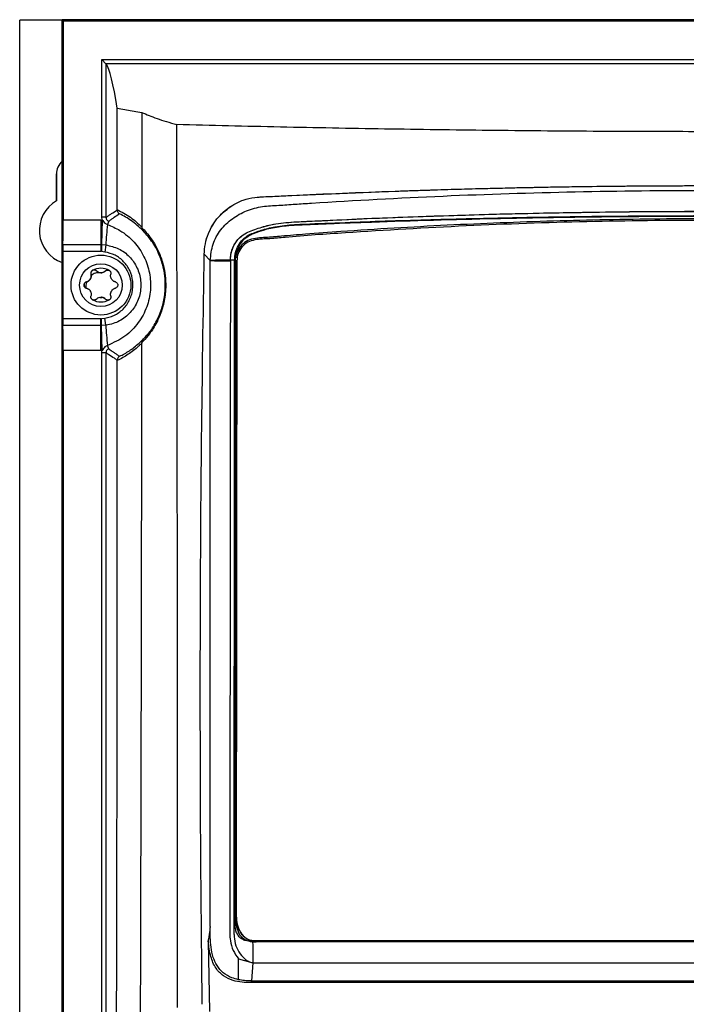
# Model space of a CAD drawing. Header units: millimetres. Extents: x -0.387 to 0.594, y -0.166 to 0.447.
# Tile 42 of 109: x -0.017 to 0.061, y 0.147 to 0.262. Entities that reach past the tile are written whole.
import ezdxf

# ---------------------------------------------------------------- set-up
doc = ezdxf.new("R2010")
doc.units = ezdxf.units.MM
doc.layers.add('FORMAT', color=7, linetype='Continuous')

msp = doc.modelspace()

# ---------------------------------------------------------------- linework, layer by layer
at = {"layer": 'FORMAT', "color": 7, "linetype": 'Continuous', "lineweight": 25}
for p, q in [((-0.01742, 0.03029), (-0.01742, 0.26229)), ((-0.01247, 0.26229), (-0.01742, 0.26229)), ((-0.01234, 0.26221), (-0.01247, 0.26234)), ((-0.01247, 0.26234), (0.13862, 0.26234)), ((-0.01247, 0.03025), (-0.01247, 0.26234)), ((-0.01234, 0.26221), (0.13849, 0.26221)), ((-0.01234, 0.26221), (-0.01234, 0.23894)), ((-0.00783, 0.23922), (-0.00783, 0.25768)), ((-0.00783, 0.25768), (-0.00733, 0.25718)), ((-0.00783, 0.25768), (0.13398, 0.25768)), ((-0.00733, 0.25718), (-0.00733, 0.25718)), ((0.13348, 0.25718), (-0.00733, 0.25718)), ((-0.00733, 0.25718), (-0.00733, 0.23922)), ((-0.00603, 0.25198), (-0.00361, 0.25156)), ((-0.00602, 0.24012), (-0.00603, 0.25198)), ((-0.00361, 0.25156), (-0.00313, 0.25148)), ((-0.00313, 0.25148), (-0.00313, 0.23808)), ((-0.01312, 0.24429), (-0.01312, 0.24116)), ((-0.01312, 0.24429), (-0.01312, 0.24429)), ((-0.01312, 0.24116), (-0.01312, 0.24429)), ((0.01066, 0.2416), (0.02648, 0.24228)), ((-0.01312, 0.24116), (-0.01312, 0.24116)), ((0.01008, 0.24155), (0.01066, 0.2416)), ((-0.00602, 0.24007), (-0.00602, 0.24012)), ((-0.01234, 0.23894), (-0.00792, 0.23894)), ((-0.00792, 0.23894), (-0.00792, 0.23603)), ((-0.00779, 0.23894), (-0.00784, 0.23603)), ((-0.00733, 0.23922), (-0.00783, 0.23922)), ((-0.00779, 0.23894), (-0.00783, 0.23922)), ((-0.00701, 0.23875), (-0.00716, 0.23836)), ((0.00937, 0.23716), (0.00937, 0.23705)), ((-0.01237, 0.2352), (-0.01237, 0.22739)), ((-0.00792, 0.2352), (-0.01237, 0.2352)), ((-0.01236, 0.23603), (-0.00792, 0.23603)), ((-0.00792, 0.23603), (-0.00792, 0.2352)), ((-0.00784, 0.23603), (-0.00785, 0.2352)), ((-0.00746, 0.23516), (-0.00785, 0.2352)), ((-0.00784, 0.23603), (-0.00735, 0.23599)), ((-0.00735, 0.23599), (-0.00746, 0.23516)), ((-0.00792, 0.23479), (-0.00792, 0.23479)), ((0.00486, 0.23415), (0.00416, 0.23489)), ((0.00486, 0.23415), (0.00416, 0.23489)), ((0.00486, 0.15626), (0.00486, 0.23415)), ((0.00775, 0.15827), (0.00782, 0.23415)), ((0.00782, 0.23415), (0.00782, 0.2342)), ((0.00797, 0.23412), (0.0079, 0.1575)), ((-0.00792, 0.23272), (-0.00792, 0.23272)), ((-0.00739, 0.23294), (-0.00739, 0.23294)), ((-0.00962, 0.23166), (-0.00962, 0.23166)), ((-0.00962, 0.23166), (-0.0096, 0.23166)), ((-0.00909, 0.23258), (-0.00909, 0.23258)), ((-0.00962, 0.23093), (-0.00962, 0.23093)), ((-0.00909, 0.23001), (-0.00909, 0.23001)), ((-0.00792, 0.22987), (-0.00792, 0.22987)), ((-0.00739, 0.22964), (-0.00739, 0.22964)), ((-0.01237, 0.22739), (-0.00792, 0.22739)), ((-0.00792, 0.22779), (-0.00792, 0.22779)), ((-0.00792, 0.22656), (-0.00792, 0.22739)), ((-0.00785, 0.22739), (-0.00746, 0.22743)), ((-0.00784, 0.22656), (-0.00785, 0.22739)), ((-0.00735, 0.2266), (-0.00746, 0.22743)), ((-0.00792, 0.22656), (-0.01236, 0.22656)), ((-0.00792, 0.22365), (-0.00792, 0.22656)), ((-0.00735, 0.2266), (-0.00784, 0.22656)), ((-0.00779, 0.22365), (-0.00784, 0.22656)), ((-0.00792, 0.22365), (-0.01234, 0.22365)), ((-0.01234, 0.22365), (-0.01234, 0.06894)), ((-0.00701, 0.22383), (-0.00716, 0.22422)), ((-0.00314, 0.22458), (-0.00313, 0.22451)), ((-0.00733, 0.22337), (-0.00783, 0.22337)), ((-0.00783, 0.06922), (-0.00783, 0.22337)), ((-0.00733, 0.22337), (-0.00733, 0.06922)), ((-0.00601, 0.22248), (-0.00601, 0.22251)), ((0.00775, 0.15694), (0.00775, 0.15827)), ((0.0079, 0.1575), (0.0079, 0.15748)), ((0.00486, 0.15626), (0.00486, 0.15612)), ((0.00463, 0.15453), (0.00477, 0.14632)), ((0.00982, 0.15447), (0.00982, 0.15448)), ((0.01025, 0.15447), (0.00982, 0.15448)), ((0.00999, 0.15459), (0.11615, 0.15459)), ((0.00999, 0.15459), (0.00999, 0.15457)), ((0.11616, 0.15457), (0.00999, 0.15457)), ((0.00816, 0.15003), (0.00816, 0.15246)), ((0.00816, 0.15246), (0.00984, 0.15202)), ((0.00984, 0.15202), (0.0097, 0.1499)), ((0.00966, 0.1499), (0.00966, 0.1497)), ((0.00966, 0.1499), (0.0097, 0.1499)), ((0.0097, 0.1499), (0.11645, 0.1499)), ((0.11649, 0.1497), (0.00966, 0.1497))]:
    msp.add_line(p, q, dxfattribs=at)
at = {"layer": 'FORMAT', "color": 7, "linetype": 'Continuous', "lineweight": 25, "flags": 128}
msp.add_lwpolyline([(0.00984, 0.15202), (0.0222, 0.15202), (0.03456, 0.15202), (0.04074, 0.15202), (0.04692, 0.15202), (0.06307, 0.15202)], dxfattribs=at)
at = {"layer": 'FORMAT', "color": 7, "linetype": 'Continuous', "lineweight": 25}
for radius in [0.0035, 0.0025]:
    msp.add_circle((-0.00792, 0.23129), radius, dxfattribs=at)
for centre, radius, start, end in [((-0.01112, 0.24429), 0.002, 132.2405, 179.9989), ((-0.01112, 0.23769), 0.004, 120, 250.3602), ((-0.01112, 0.23769), 0.004, 120, 250.3592), ((0.03654, 0.23372), 0.04395, 173.9366, 177.0409), ((-0.00792, 0.23129), 0.00197, 60, 120), ((-0.00792, 0.23129), 0.00144, 85.3517, 94.6483), ((-0.00792, 0.23129), 0.00197, 240, 300), ((-0.00792, 0.23129), 0.00144, 265.3517, 274.6483), ((0.03654, 0.22887), 0.04395, 182.9591, 186.0634)]:
    msp.add_arc(centre, radius, start, end, dxfattribs=at)
for centre, major_axis, start_param, end_param in [((-0.00767, -0.5594), (0, 0.81682), 6.167692, 6.259008), ((-0.0124, 0.23894), (0, 0.0035), 3.730624, 4.712389), ((-0.01236, 0.2352), (0, 0.001), 0.589031, 1.570796), ((-0.01236, 0.22739), (0, 0.001), 1.570796, 2.552562), ((-0.0124, 0.22365), (0, 0.0035), 4.712389, 5.694154)]:
    msp.add_ellipse(centre, major_axis=major_axis, ratio=0.017435, start_param=start_param, end_param=end_param, dxfattribs=at)
for points, knots in [([(-0.00313, 0.25148), (-0.00258, 0.25125), (-0.00148, 0.25078), (0.00013, 0.2503), (0.00094, 0.25006)], [0, 0, 0, 0, 0.497893, 1, 1, 1, 1]), ([(0.00102, 0.14679), (0.00102, 0.15142), (0.00103, 0.16067), (0.00103, 0.17918), (0.00102, 0.20103), (0.00099, 0.2262), (0.00096, 0.24211), (0.00094, 0.25006)], [0, 0, 0, 0, 0.134374, 0.268766, 0.537671, 0.76879, 1, 1, 1, 1]), ([(0.12521, 0.25006), (0.11961, 0.24992), (0.11122, 0.24972), (0.09994, 0.24953), (0.09082, 0.2494), (0.08104, 0.2493), (0.07059, 0.24924), (0.06013, 0.24923), (0.04907, 0.24927), (0.03743, 0.24937), (0.02523, 0.24954), (0.01305, 0.24976), (0.00498, 0.24996), (0.00094, 0.25006)], [0, 0, 0, 0, 0.136265, 0.204494, 0.272814, 0.35624, 0.439751, 0.52352, 0.607376, 0.705189, 0.803139, 0.901501, 1, 1, 1, 1]), ([(0.00486, 0.23415), (0.00493, 0.2348), (0.00507, 0.23609), (0.00602, 0.23781), (0.00742, 0.23912), (0.00909, 0.24006), (0.01096, 0.24055), (0.01287, 0.24061), (0.01479, 0.24076), (0.02117, 0.24117), (0.03207, 0.24177), (0.04755, 0.24226), (0.06306, 0.24243), (0.07856, 0.24226), (0.09403, 0.24176), (0.10493, 0.24117), (0.11133, 0.24076), (0.11325, 0.24061), (0.11517, 0.24055), (0.11704, 0.24007), (0.11871, 0.23913), (0.12011, 0.23782), (0.12107, 0.23609), (0.12122, 0.2348), (0.12129, 0.23415)], [0, 0, 0, 0, 0.015737, 0.031149, 0.046391, 0.061853, 0.077433, 0.093136, 0.108833, 0.124516, 0.249729, 0.374853, 0.499973, 0.624893, 0.74985, 0.8752, 0.890916, 0.906647, 0.922387, 0.938, 0.953485, 0.968763, 0.984223, 1, 1, 1, 1]), ([(0.00486, 0.23415), (0.00493, 0.2348), (0.00507, 0.23609), (0.00602, 0.23781), (0.00742, 0.23912), (0.00909, 0.24006), (0.01096, 0.24055), (0.01287, 0.24061), (0.01479, 0.24076), (0.02117, 0.24117), (0.03207, 0.24177), (0.04755, 0.24226), (0.06306, 0.24243), (0.07856, 0.24226), (0.09403, 0.24176), (0.10493, 0.24117), (0.11133, 0.24076), (0.11325, 0.24061), (0.11517, 0.24055), (0.11704, 0.24007), (0.11871, 0.23913), (0.12011, 0.23782), (0.12107, 0.23609), (0.12122, 0.2348), (0.12129, 0.23415)], [0, 0, 0, 0, 0.015737, 0.031149, 0.046391, 0.061853, 0.077433, 0.093136, 0.108833, 0.124516, 0.249729, 0.374853, 0.499973, 0.624893, 0.74985, 0.8752, 0.890916, 0.906647, 0.922387, 0.938, 0.953485, 0.968763, 0.984223, 1, 1, 1, 1]), ([(0.01008, 0.24155), (0.01042, 0.24158), (0.01111, 0.24163), (0.01249, 0.24168), (0.01556, 0.24184), (0.02033, 0.24205), (0.02443, 0.2422), (0.02648, 0.24228)], [0, 0, 0, 0, 0.063068, 0.126243, 0.252588, 0.626219, 1, 1, 1, 1]), ([(0.01008, 0.24155), (0.01042, 0.24158), (0.01111, 0.24163), (0.01249, 0.24168), (0.01556, 0.24184), (0.02033, 0.24205), (0.02443, 0.2422), (0.02648, 0.24228)], [0, 0, 0, 0, 0.063068, 0.126243, 0.252588, 0.626219, 1, 1, 1, 1]), ([(0.02648, 0.24228), (0.02705, 0.2423), (0.02843, 0.24235), (0.03088, 0.24243), (0.03387, 0.24252), (0.03732, 0.24261), (0.04006, 0.24267), (0.04209, 0.24271), (0.04322, 0.24274), (0.04439, 0.24276), (0.0456, 0.24278), (0.04685, 0.2428), (0.05121, 0.24286), (0.05887, 0.24294), (0.0661, 0.24292), (0.0698, 0.2429)], [0, 0, 0, 0, 0.0391792, 0.0960055, 0.170489, 0.2467185, 0.3354519, 0.3607617, 0.3869309, 0.4139594, 0.441847, 0.4705934, 0.5001981, 0.7441419, 1, 1, 1, 1]), ([(0.02648, 0.24228), (0.0301, 0.2424), (0.03731, 0.24263), (0.04816, 0.24284), (0.05899, 0.24294), (0.0662, 0.24292), (0.0698, 0.2429)], [0, 0, 0, 0, 0.251109, 0.501475, 0.751102, 1, 1, 1, 1]), ([(0.00749, 0.24064), (0.00789, 0.24086), (0.00871, 0.2413), (0.00962, 0.24146), (0.01008, 0.24155)], [0, 0, 0, 0, 0.49955, 1, 1, 1, 1]), ([(0.00749, 0.24064), (0.00789, 0.24086), (0.00871, 0.2413), (0.00962, 0.24146), (0.01008, 0.24155)], [0, 0, 0, 0, 0.49955, 1, 1, 1, 1]), ([(-0.00733, 0.23922), (-0.00722, 0.23929), (-0.007, 0.23944), (-0.00656, 0.23973), (-0.00624, 0.23993), (-0.00602, 0.24007)], [0, 0, 0, 0, 0.257255, 0.496822, 1, 1, 1, 1]), ([(-0.00575, 0.23962), (-0.00596, 0.23948), (-0.00627, 0.23927), (-0.00669, 0.23898), (-0.0069, 0.23883), (-0.00701, 0.23875)], [0, 0, 0, 0, 0.502198, 0.742238, 1, 1, 1, 1]), ([(-0.00602, 0.24012), (-0.00549, 0.23985), (-0.00449, 0.23934), (-0.00357, 0.23849), (-0.00313, 0.23808)], [0, 0, 0, 0, 0.522518, 1, 1, 1, 1]), ([(-0.00602, 0.24007), (-0.00601, 0.24001), (-0.006, 0.2399), (-0.00592, 0.23975), (-0.00582, 0.23967), (-0.00576, 0.23963), (-0.00575, 0.23962), (-0.00575, 0.23962)], [0, 0, 0, 0, 0.299295, 0.59814, 0.908477, 0.98982, 1, 1, 1, 1]), ([(-0.00303, 0.23767), (-0.00347, 0.23808), (-0.00433, 0.23889), (-0.00528, 0.23938), (-0.00575, 0.23962)], [0, 0, 0, 0, 0.500892, 1, 1, 1, 1]), ([(0.00416, 0.23489), (0.00419, 0.2353), (0.00425, 0.23613), (0.00461, 0.23728), (0.00513, 0.23834), (0.00579, 0.23925), (0.00658, 0.24003), (0.00718, 0.24043), (0.00749, 0.24064)], [0, 0, 0, 0, 0.175917, 0.357992, 0.51934, 0.685316, 0.840678, 1, 1, 1, 1]), ([(0.00416, 0.23489), (0.00419, 0.2353), (0.00425, 0.23613), (0.00472, 0.23765), (0.0057, 0.23933), (0.0069, 0.24021), (0.00749, 0.24064)], [0, 0, 0, 0, 0.176293, 0.358757, 0.685622, 1, 1, 1, 1]), ([(0.00577, 0.23917), (0.00628, 0.23969), (0.00681, 0.24023), (0.00745, 0.24062), (0.00749, 0.24064)], [0, 0, 0, 0, 0.949657, 1, 1, 1, 1]), ([(0.00722, 0.2342), (0.00726, 0.2346), (0.00732, 0.23538), (0.00788, 0.23642), (0.00883, 0.23737), (0.01029, 0.23789), (0.01216, 0.23845), (0.01436, 0.23868), (0.01678, 0.23877), (0.02324, 0.2391), (0.03377, 0.23949), (0.04841, 0.23985), (0.06307, 0.23996), (0.07772, 0.23984), (0.09236, 0.23949), (0.10289, 0.2391), (0.10936, 0.23877), (0.11178, 0.23868), (0.11378, 0.23847), (0.11531, 0.23807), (0.1164, 0.23769), (0.11745, 0.23724), (0.11826, 0.23643), (0.11882, 0.23539), (0.11889, 0.2346), (0.11892, 0.2342)], [0, 0, 0, 0, 0.010208, 0.020091, 0.029754, 0.044348, 0.059603, 0.080491, 0.101556, 0.122599, 0.248571, 0.374317, 0.499971, 0.625524, 0.751186, 0.877227, 0.898291, 0.91938, 0.940294, 0.950539, 0.960528, 0.9702, 0.97988, 0.989778, 1, 1, 1, 1]), ([(0.00722, 0.2342), (0.00724, 0.2345), (0.00728, 0.23509), (0.0076, 0.23592), (0.00808, 0.23664), (0.00892, 0.2374), (0.01029, 0.23789), (0.01291, 0.23866), (0.0167, 0.23874), (0.02143, 0.23901), (0.0262, 0.2392), (0.03097, 0.23937), (0.03574, 0.23953), (0.04267, 0.23971), (0.05179, 0.23987), (0.0642, 0.23995), (0.07773, 0.23984), (0.09237, 0.23949), (0.1029, 0.2391), (0.10936, 0.23876), (0.11179, 0.23868), (0.11379, 0.23847), (0.11532, 0.23806), (0.11641, 0.23769), (0.11737, 0.23727), (0.11807, 0.23663), (0.11855, 0.23591), (0.11887, 0.23509), (0.11891, 0.23449), (0.11892, 0.23419)], [0, 0, 0, 0, 0.007707, 0.015209, 0.022563, 0.029807, 0.0444, 0.059654, 0.100729, 0.141954, 0.183125, 0.224254, 0.265353, 0.306434, 0.403231, 0.499968, 0.625507, 0.751156, 0.877183, 0.898246, 0.919333, 0.940243, 0.950484, 0.960471, 0.970139, 0.977397, 0.984765, 0.99228, 1, 1, 1, 1]), ([(-0.00779, 0.23894), (-0.00769, 0.23879), (-0.00752, 0.23854), (-0.00726, 0.23841), (-0.00716, 0.23836)], [0, 0, 0, 0, 0.620529, 1, 1, 1, 1]), ([(-0.00733, 0.23922), (-0.00732, 0.23916), (-0.00731, 0.23905), (-0.00723, 0.2389), (-0.00712, 0.2388), (-0.00704, 0.23877), (-0.00701, 0.23875)], [0, 0, 0, 0, 0.2814095, 0.562789, 0.8441559, 1, 1, 1, 1]), ([(0.11828, 0.23448), (0.11827, 0.23459), (0.11824, 0.235), (0.11791, 0.23565), (0.1173, 0.2363), (0.11652, 0.23671), (0.1157, 0.23679), (0.11465, 0.23687), (0.10972, 0.23729), (0.10093, 0.23792), (0.08851, 0.23856), (0.07608, 0.23895), (0.06365, 0.23908), (0.05122, 0.23897), (0.03879, 0.2386), (0.02843, 0.23809), (0.02084, 0.2376), (0.01645, 0.23728), (0.0135, 0.23704), (0.01164, 0.23687), (0.01039, 0.2368), (0.00946, 0.23666), (0.00868, 0.23617), (0.00813, 0.23547), (0.00788, 0.23487), (0.00785, 0.23452), (0.00785, 0.23448)], [0, 0, 0, 0, 0.002978, 0.010839, 0.018701, 0.026523, 0.033467, 0.040511, 0.054588, 0.164651, 0.274713, 0.38482, 0.494882, 0.604989, 0.715051, 0.825113, 0.880268, 0.917256, 0.942048, 0.958675, 0.966988, 0.975365, 0.983142, 0.990912, 0.998758, 1, 1, 1, 1]), ([(0.11817, 0.23412), (0.11814, 0.23441), (0.11808, 0.235), (0.11762, 0.23577), (0.11693, 0.23634), (0.11579, 0.23668), (0.11431, 0.23669), (0.11079, 0.23705), (0.10314, 0.23756), (0.09136, 0.23827), (0.07722, 0.23875), (0.06307, 0.23891), (0.04892, 0.23875), (0.03479, 0.23827), (0.02302, 0.23756), (0.01537, 0.23705), (0.01185, 0.23669), (0.01037, 0.23668), (0.00922, 0.23635), (0.00853, 0.23577), (0.00806, 0.235), (0.008, 0.23441), (0.00797, 0.23412)], [0, 0, 0, 0, 0.007741, 0.015477, 0.023212, 0.030942, 0.04658, 0.062219, 0.124773, 0.249878, 0.37498, 0.500043, 0.625051, 0.750068, 0.875152, 0.937703, 0.953342, 0.968981, 0.976732, 0.984485, 0.992242, 1, 1, 1, 1]), ([(0.00937, 0.23716), (0.00985, 0.23736), (0.01084, 0.23775), (0.0134, 0.23837), (0.0171, 0.23846), (0.0218, 0.23867), (0.02652, 0.23883), (0.03125, 0.23897), (0.0389, 0.23917), (0.04951, 0.23937), (0.05855, 0.2394), (0.06307, 0.23942)], [0, 0, 0, 0, 0.0291496, 0.0595366, 0.1472303, 0.2352765, 0.3232135, 0.4110655, 0.498856, 0.7495118, 1, 1, 1, 1]), ([(0.06307, 0.23932), (0.06141, 0.23932), (0.05643, 0.23931), (0.04813, 0.23923), (0.03667, 0.23903), (0.02687, 0.23875), (0.01956, 0.23848), (0.01623, 0.23833), (0.01336, 0.23824), (0.01102, 0.23778), (0.00964, 0.23717), (0.00937, 0.23705)], [0, 0, 0, 0, 0.092007, 0.276038, 0.46007, 0.72851, 0.822024, 0.868794, 0.915572, 0.983302, 1, 1, 1, 1]), ([(-0.00716, 0.23836), (-0.00667, 0.23816), (-0.00551, 0.23767), (-0.004, 0.23639), (-0.00282, 0.23467), (-0.00216, 0.23273), (-0.00205, 0.2307), (-0.00249, 0.22868), (-0.0035, 0.22681), (-0.00506, 0.22517), (-0.00645, 0.22455), (-0.00716, 0.22422)], [0, 0, 0, 0, 0.087181, 0.20364, 0.314639, 0.423276, 0.531463, 0.640961, 0.754196, 0.873766, 1, 1, 1, 1]), ([(-0.00313, 0.238), (-0.00313, 0.238), (-0.00297, 0.23784), (-0.00262, 0.23747), (-0.00208, 0.23679), (-0.00154, 0.23595), (-0.00111, 0.23509), (-0.00078, 0.23419), (-0.00053, 0.23327), (-0.00035, 0.2321), (-0.00033, 0.23089), (-0.00044, 0.22985), (-0.00061, 0.229), (-0.00092, 0.22795), (-0.00134, 0.22701), (-0.00181, 0.2262), (-0.00236, 0.22541), (-0.0028, 0.22491), (-0.00308, 0.22464), (-0.00314, 0.22458), (-0.00314, 0.22458)], [0, 0, 0, 0, 0.000712, 0.087944, 0.175921, 0.249561, 0.324669, 0.368472, 0.41331, 0.470916, 0.528636, 0.565568, 0.606122, 0.648318, 0.730193, 0.788764, 0.848158, 0.970821, 0.999443, 1, 1, 1, 1]), ([(-0.00313, 0.23808), (-0.00313, 0.23806), (-0.00313, 0.23803), (-0.00313, 0.238), (-0.00313, 0.238)], [0, 0, 0, 0, 0.775681, 1, 1, 1, 1]), ([(-0.00313, 0.238), (-0.00313, 0.23794), (-0.00313, 0.23783), (-0.00308, 0.23772), (-0.00304, 0.23768), (-0.00304, 0.23767), (-0.00303, 0.23767)], [0, 0, 0, 0, 0.487738, 0.919148, 0.982639, 1, 1, 1, 1]), ([(-0.00304, 0.2249), (-0.00298, 0.22496), (-0.00272, 0.22521), (-0.00219, 0.22582), (-0.00147, 0.2269), (-0.00085, 0.2283), (-0.00051, 0.22961), (-0.00038, 0.2309), (-0.00039, 0.23206), (-0.00061, 0.23347), (-0.00102, 0.2347), (-0.00152, 0.23571), (-0.00202, 0.23651), (-0.00255, 0.23717), (-0.00287, 0.23751), (-0.00303, 0.23767)], [0, 0, 0, 0, 0.033011, 0.151693, 0.273819, 0.354892, 0.435608, 0.471551, 0.527656, 0.583939, 0.671131, 0.744473, 0.819612, 0.90936, 1, 1, 1, 1]), ([(0.00772, 0.2342), (0.00774, 0.23451), (0.00778, 0.23512), (0.00813, 0.23595), (0.00865, 0.23667), (0.00913, 0.237), (0.00937, 0.23716)], [0, 0, 0, 0, 0.258941, 0.510262, 0.756615, 1, 1, 1, 1]), ([(0.00782, 0.2342), (0.00784, 0.2345), (0.00788, 0.23517), (0.00833, 0.23613), (0.0089, 0.23675), (0.00929, 0.237), (0.00937, 0.23705)], [0, 0, 0, 0, 0.260879, 0.588887, 0.917303, 1, 1, 1, 1]), ([(-0.00746, 0.22743), (-0.00726, 0.22747), (-0.00663, 0.22759), (-0.00565, 0.22811), (-0.00474, 0.2291), (-0.00421, 0.23037), (-0.00413, 0.23172), (-0.00448, 0.233), (-0.00521, 0.23407), (-0.00623, 0.23486), (-0.00705, 0.23506), (-0.00746, 0.23516)], [0, 0, 0, 0, 0.056659, 0.173523, 0.294379, 0.417462, 0.53935, 0.657692, 0.77255, 0.886252, 1, 1, 1, 1]), ([(-0.00735, 0.23599), (-0.00684, 0.23587), (-0.00581, 0.23564), (-0.00453, 0.23467), (-0.00362, 0.23336), (-0.00319, 0.2318), (-0.00329, 0.23018), (-0.00393, 0.22866), (-0.00503, 0.22747), (-0.00625, 0.2268), (-0.00706, 0.22665), (-0.00735, 0.2266)], [0, 0, 0, 0, 0.115358, 0.230723, 0.345905, 0.462403, 0.580951, 0.700268, 0.818173, 0.934037, 1, 1, 1, 1]), ([(0.00393, 0.14715), (0.00392, 0.14776), (0.00383, 0.15552), (0.0037, 0.17044), (0.00369, 0.19192), (0.00382, 0.21341), (0.00405, 0.22773), (0.00416, 0.23489)], [0, 0, 0, 0, 0.020765, 0.265381, 0.510072, 0.754995, 1, 1, 1, 1]), ([(0.00722, 0.2342), (0.00701, 0.2342), (0.00659, 0.2342), (0.00606, 0.2342), (0.00565, 0.23419), (0.00523, 0.23418), (0.00493, 0.23416), (0.00488, 0.23415), (0.00486, 0.23415)], [0, 0, 0, 0, 0.124332, 0.249333, 0.374526, 0.500539, 0.750365, 1, 1, 1, 1]), ([(0.00722, 0.23408), (0.00702, 0.23408), (0.0066, 0.23408), (0.00599, 0.23409), (0.00538, 0.2341), (0.00495, 0.23412), (0.00489, 0.23414), (0.00486, 0.23415)], [0, 0, 0, 0, 0.121862, 0.249537, 0.427338, 0.703221, 1, 1, 1, 1]), ([(0.00722, 0.2342), (0.00701, 0.2342), (0.00659, 0.2342), (0.00606, 0.2342), (0.00565, 0.23419), (0.00523, 0.23418), (0.00508, 0.23417), (0.00498, 0.23416)], [0, 0, 0, 0, 0.166058, 0.333009, 0.500217, 0.66852, 1, 1, 1, 1]), ([(0.00722, 0.23408), (0.00722, 0.2326), (0.00722, 0.22979), (0.00721, 0.22556), (0.00721, 0.21948), (0.0072, 0.20877), (0.00718, 0.19222), (0.00717, 0.1774), (0.00716, 0.16693), (0.00716, 0.16305), (0.00715, 0.16011), (0.00715, 0.15817), (0.00716, 0.15634), (0.00712, 0.15476), (0.0075, 0.15343), (0.00794, 0.15278), (0.00816, 0.15246)], [0, 0, 0, 0, 0.054086, 0.103202, 0.154954, 0.277119, 0.495974, 0.761378, 0.820314, 0.87946, 0.903706, 0.928201, 0.950312, 0.971169, 0.985588, 1, 1, 1, 1]), ([(0.00772, 0.2342), (0.00764, 0.2342), (0.00747, 0.2342), (0.0073, 0.2342), (0.00722, 0.2342)], [0, 0, 0, 0, 0.5, 1, 1, 1, 1]), ([(0.00722, 0.2342), (0.00722, 0.23418), (0.00722, 0.23414), (0.00722, 0.2341), (0.00722, 0.23408)], [0, 0, 0, 0, 0.499814, 1, 1, 1, 1]), ([(0.00765, 0.15533), (0.00766, 0.1619), (0.00767, 0.17504), (0.00769, 0.19555), (0.0077, 0.21272), (0.00771, 0.22475), (0.00772, 0.23004), (0.00772, 0.23237), (0.00772, 0.23349), (0.00772, 0.23399), (0.00772, 0.2342)], [0, 0, 0, 0, 0.24996, 0.499844, 0.779799, 0.903083, 0.957352, 0.981234, 0.991743, 1, 1, 1, 1]), ([(0.00782, 0.2342), (0.00782, 0.23294), (0.00782, 0.22908), (0.00781, 0.22004), (0.0078, 0.20967), (0.00779, 0.1967), (0.00778, 0.18633), (0.00777, 0.17596), (0.00776, 0.1685), (0.00776, 0.16216), (0.00775, 0.15841), (0.00775, 0.15694)], [0, 0, 0, 0, 0.0492404, 0.1499087, 0.3512484, 0.4519167, 0.6532566, 0.7539248, 0.8545931, 0.9429279, 1, 1, 1, 1]), ([(-0.00873, 0.23305), (-0.00874, 0.23305), (-0.0088, 0.23306), (-0.00889, 0.23302), (-0.00899, 0.23296), (-0.00906, 0.23286), (-0.0091, 0.23275), (-0.0091, 0.23266), (-0.00909, 0.2326), (-0.00909, 0.23258)], [0, 0, 0, 0, 0.063726, 0.238081, 0.398843, 0.559445, 0.724586, 0.904007, 1, 1, 1, 1]), ([(-0.00891, 0.233), (-0.00895, 0.23298), (-0.00901, 0.23293), (-0.00907, 0.23283), (-0.00911, 0.23271), (-0.0091, 0.23263), (-0.00909, 0.23259), (-0.00909, 0.23258)], [0, 0, 0, 0, 0.23552, 0.470832, 0.711952, 0.967803, 1, 1, 1, 1]), ([(-0.00807, 0.23273), (-0.00819, 0.23273), (-0.0085, 0.23272), (-0.00883, 0.23258), (-0.00902, 0.23244), (-0.00906, 0.23241)], [0, 0, 0, 0, 0.348665, 0.857555, 1, 1, 1, 1]), ([(-0.00846, 0.23294), (-0.00849, 0.23297), (-0.00856, 0.23303), (-0.00866, 0.23305), (-0.00875, 0.23306), (-0.00883, 0.23304), (-0.00889, 0.23302), (-0.00891, 0.233)], [0, 0, 0, 0, 0.272477, 0.545588, 0.612615, 0.848218, 1, 1, 1, 1]), ([(-0.00804, 0.23273), (-0.00812, 0.23275), (-0.00828, 0.23279), (-0.0084, 0.23289), (-0.00846, 0.23294)], [0, 0, 0, 0, 0.481669, 1, 1, 1, 1]), ([(-0.00793, 0.23272), (-0.00786, 0.23272), (-0.00772, 0.23274), (-0.00753, 0.23282), (-0.00744, 0.2329), (-0.00739, 0.23294)], [0, 0, 0, 0, 0.335086, 0.668343, 1, 1, 1, 1]), ([(-0.00739, 0.23294), (-0.00745, 0.23289), (-0.00757, 0.23279), (-0.00773, 0.23275), (-0.00781, 0.23273)], [0, 0, 0, 0, 0.517758, 1, 1, 1, 1]), ([(-0.00739, 0.23294), (-0.00736, 0.23297), (-0.00729, 0.23303), (-0.00719, 0.23305), (-0.0071, 0.23306), (-0.00702, 0.23304), (-0.00696, 0.23302), (-0.00694, 0.233)], [0, 0, 0, 0, 0.272477, 0.545588, 0.612615, 0.848218, 1, 1, 1, 1]), ([(-0.00739, 0.23294), (-0.00738, 0.23295), (-0.00733, 0.233), (-0.00724, 0.23305), (-0.00716, 0.23305), (-0.00712, 0.23305)], [0, 0, 0, 0, 0.193714, 0.697289, 1, 1, 1, 1]), ([(-0.00694, 0.233), (-0.00691, 0.23298), (-0.00684, 0.23293), (-0.00678, 0.23283), (-0.00675, 0.23271), (-0.00675, 0.23263), (-0.00676, 0.23259), (-0.00676, 0.23258)], [0, 0, 0, 0, 0.23552, 0.470832, 0.711952, 0.967803, 1, 1, 1, 1]), ([(-0.0099, 0.23129), (-0.0099, 0.23133), (-0.00989, 0.23141), (-0.00983, 0.23152), (-0.00975, 0.23161), (-0.00967, 0.23164), (-0.00962, 0.23165), (-0.00962, 0.23166)], [0, 0, 0, 0, 0.23552, 0.470832, 0.711952, 0.967803, 1, 1, 1, 1]), ([(-0.00962, 0.23166), (-0.00965, 0.23164), (-0.00973, 0.23162), (-0.00983, 0.23153), (-0.00989, 0.23141), (-0.00991, 0.23128), (-0.00988, 0.23117), (-0.00983, 0.23106), (-0.00976, 0.231), (-0.00971, 0.23097), (-0.00969, 0.23096)], [0, 0, 0, 0, 0.1228673, 0.2871352, 0.4311704, 0.5577023, 0.6809785, 0.8040671, 0.932143, 1, 1, 1, 1]), ([(-0.0096, 0.23166), (-0.00961, 0.23164), (-0.00968, 0.23142), (-0.00971, 0.23118), (-0.0097, 0.23097), (-0.00969, 0.23096)], [0, 0, 0, 0, 0.098671, 0.965445, 1, 1, 1, 1]), ([(-0.00909, 0.23258), (-0.00908, 0.23254), (-0.00906, 0.23246), (-0.00906, 0.23234), (-0.00907, 0.23223), (-0.00911, 0.23211), (-0.00916, 0.23201), (-0.00922, 0.23191), (-0.0093, 0.23182), (-0.0094, 0.23175), (-0.00951, 0.23169), (-0.00958, 0.23167), (-0.00962, 0.23166)], [0, 0, 0, 0, 0.103403, 0.20946, 0.305567, 0.404696, 0.49825, 0.595302, 0.691209, 0.790305, 0.893749, 1, 1, 1, 1]), ([(-0.0096, 0.23166), (-0.00957, 0.23167), (-0.00951, 0.23169), (-0.00942, 0.23174), (-0.00935, 0.23179), (-0.00928, 0.23185), (-0.00921, 0.23192), (-0.00916, 0.23201), (-0.00911, 0.2321), (-0.00908, 0.23221), (-0.00906, 0.23231), (-0.00906, 0.23238), (-0.00906, 0.23241)], [0, 0, 0, 0, 0.103058, 0.207799, 0.298856, 0.391676, 0.483769, 0.57855, 0.682341, 0.790144, 0.893769, 1, 1, 1, 1]), ([(-0.00906, 0.23241), (-0.00906, 0.23244), (-0.00906, 0.23248), (-0.00907, 0.23253), (-0.00908, 0.23257), (-0.00909, 0.23258)], [0, 0, 0, 0, 0.376804, 0.756298, 1, 1, 1, 1]), ([(-0.00623, 0.23166), (-0.00627, 0.23167), (-0.00634, 0.23169), (-0.00645, 0.23175), (-0.00654, 0.23182), (-0.00663, 0.23191), (-0.00669, 0.232), (-0.00674, 0.23211), (-0.00678, 0.23222), (-0.00679, 0.23234), (-0.00679, 0.23246), (-0.00677, 0.23254), (-0.00676, 0.23258)], [0, 0, 0, 0, 0.103403, 0.20946, 0.305567, 0.404696, 0.49825, 0.595302, 0.691209, 0.790305, 0.893749, 1, 1, 1, 1]), ([(-0.00623, 0.23166), (-0.00619, 0.23164), (-0.00611, 0.23161), (-0.00601, 0.23152), (-0.00596, 0.2314), (-0.00595, 0.23133), (-0.00595, 0.23129)], [0, 0, 0, 0, 0.272651, 0.545937, 0.802939, 1, 1, 1, 1]), ([(-0.00962, 0.23093), (-0.00966, 0.23095), (-0.00974, 0.23098), (-0.00984, 0.23107), (-0.00989, 0.23118), (-0.0099, 0.23126), (-0.0099, 0.23129)], [0, 0, 0, 0, 0.272651, 0.545937, 0.802939, 1, 1, 1, 1]), ([(-0.00969, 0.23096), (-0.00968, 0.23095), (-0.00966, 0.23094), (-0.00963, 0.23094), (-0.00962, 0.23093)], [0, 0, 0, 0, 0.497555, 1, 1, 1, 1]), ([(-0.00962, 0.23093), (-0.00958, 0.23092), (-0.00951, 0.2309), (-0.0094, 0.23084), (-0.00931, 0.23077), (-0.00922, 0.23068), (-0.00916, 0.23058), (-0.00911, 0.23048), (-0.00907, 0.23036), (-0.00906, 0.23025), (-0.00906, 0.23012), (-0.00908, 0.23005), (-0.00909, 0.23001)], [0, 0, 0, 0, 0.103403, 0.20946, 0.305567, 0.404696, 0.49825, 0.595302, 0.691209, 0.790305, 0.893749, 1, 1, 1, 1]), ([(-0.00962, 0.23093), (-0.00959, 0.23092), (-0.00952, 0.2309), (-0.00943, 0.23086), (-0.00935, 0.2308), (-0.00927, 0.23073), (-0.00919, 0.23064), (-0.00914, 0.23055), (-0.0091, 0.23046), (-0.00907, 0.23036), (-0.00906, 0.23027), (-0.00906, 0.23018), (-0.00907, 0.23009), (-0.00908, 0.23004), (-0.00909, 0.23001)], [0, 0, 0, 0, 0.0888685, 0.1792509, 0.2667533, 0.3565326, 0.4441797, 0.5353393, 0.6102686, 0.6872628, 0.7649852, 0.8442636, 0.9216199, 1, 1, 1, 1]), ([(-0.00676, 0.23001), (-0.00677, 0.23005), (-0.00679, 0.23012), (-0.00679, 0.23024), (-0.00678, 0.23036), (-0.00675, 0.23047), (-0.00669, 0.23058), (-0.00663, 0.23068), (-0.00655, 0.23077), (-0.00645, 0.23084), (-0.00635, 0.2309), (-0.00627, 0.23092), (-0.00623, 0.23093)], [0, 0, 0, 0, 0.103403, 0.20946, 0.305567, 0.404696, 0.49825, 0.595302, 0.691209, 0.790305, 0.893749, 1, 1, 1, 1]), ([(-0.00595, 0.23129), (-0.00595, 0.23125), (-0.00596, 0.23117), (-0.00602, 0.23107), (-0.00611, 0.23098), (-0.00618, 0.23094), (-0.00623, 0.23093), (-0.00623, 0.23093)], [0, 0, 0, 0, 0.23552, 0.470832, 0.711952, 0.967803, 1, 1, 1, 1]), ([(-0.00891, 0.22958), (-0.00895, 0.22961), (-0.00901, 0.22965), (-0.00907, 0.22976), (-0.00911, 0.22987), (-0.0091, 0.22996), (-0.00909, 0.23), (-0.00909, 0.23001)], [0, 0, 0, 0, 0.23552, 0.470832, 0.711952, 0.967803, 1, 1, 1, 1]), ([(-0.00873, 0.22954), (-0.00876, 0.22954), (-0.00884, 0.22954), (-0.00894, 0.22959), (-0.00903, 0.22967), (-0.00908, 0.22977), (-0.00911, 0.22989), (-0.0091, 0.22997), (-0.00909, 0.23001), (-0.00909, 0.23001)], [0, 0, 0, 0, 0.151354, 0.318349, 0.477105, 0.637881, 0.809149, 0.997652, 1, 1, 1, 1]), ([(-0.00846, 0.22964), (-0.00849, 0.22962), (-0.00856, 0.22956), (-0.00869, 0.22953), (-0.00881, 0.22954), (-0.00888, 0.22957), (-0.00891, 0.22958)], [0, 0, 0, 0, 0.272651, 0.545937, 0.802939, 1, 1, 1, 1]), ([(-0.00846, 0.22964), (-0.0084, 0.2297), (-0.00828, 0.2298), (-0.00812, 0.22984), (-0.00804, 0.22986)], [0, 0, 0, 0, 0.517758, 1, 1, 1, 1]), ([(-0.00739, 0.22964), (-0.00745, 0.2297), (-0.00756, 0.22979), (-0.00775, 0.22986), (-0.00788, 0.22986), (-0.00793, 0.22986)], [0, 0, 0, 0, 0.4216649, 0.7648213, 1, 1, 1, 1]), ([(-0.00781, 0.22986), (-0.00773, 0.22984), (-0.00757, 0.2298), (-0.00745, 0.2297), (-0.00739, 0.22964)], [0, 0, 0, 0, 0.481669, 1, 1, 1, 1]), ([(-0.00694, 0.22958), (-0.00697, 0.22957), (-0.00705, 0.22953), (-0.00717, 0.22953), (-0.00729, 0.22956), (-0.00736, 0.22961), (-0.00739, 0.22964), (-0.00739, 0.22964)], [0, 0, 0, 0, 0.23552, 0.470832, 0.711952, 0.967803, 1, 1, 1, 1]), ([(-0.00713, 0.22954), (-0.00714, 0.22954), (-0.00719, 0.22953), (-0.00729, 0.22956), (-0.00736, 0.22961), (-0.00739, 0.22964), (-0.00739, 0.22964)], [0, 0, 0, 0, 0.142011, 0.520329, 0.93565, 1, 1, 1, 1]), ([(-0.00676, 0.23001), (-0.00676, 0.22996), (-0.00674, 0.22988), (-0.00678, 0.22975), (-0.00685, 0.22965), (-0.00691, 0.2296), (-0.00694, 0.22958)], [0, 0, 0, 0, 0.272651, 0.545937, 0.802939, 1, 1, 1, 1]), ([(-0.00346, 0.22449), (-0.00339, 0.22456), (-0.00324, 0.22469), (-0.0031, 0.22483), (-0.00304, 0.2249)], [0, 0, 0, 0, 0.5181397, 1, 1, 1, 1]), ([(-0.00314, 0.22458), (-0.00314, 0.22464), (-0.00314, 0.22474), (-0.00308, 0.22484), (-0.00305, 0.22489), (-0.00304, 0.2249), (-0.00304, 0.2249)], [0, 0, 0, 0, 0.443709, 0.887104, 0.983026, 1, 1, 1, 1]), ([(-0.00783, 0.22337), (-0.00783, 0.22343), (-0.00782, 0.22353), (-0.0078, 0.22362), (-0.00779, 0.22365)], [0, 0, 0, 0, 0.652394, 1, 1, 1, 1]), ([(-0.00716, 0.22422), (-0.00726, 0.22417), (-0.00744, 0.22408), (-0.00764, 0.22387), (-0.00774, 0.22372), (-0.00779, 0.22365)], [0, 0, 0, 0, 0.3880181, 0.6901145, 1, 1, 1, 1]), ([(-0.00701, 0.22383), (-0.00706, 0.22381), (-0.00716, 0.22376), (-0.00727, 0.22362), (-0.00732, 0.22349), (-0.00733, 0.2234), (-0.00733, 0.22337)], [0, 0, 0, 0, 0.28141, 0.562789, 0.844156, 1, 1, 1, 1]), ([(-0.00701, 0.22383), (-0.00689, 0.22375), (-0.00668, 0.22359), (-0.00636, 0.22338), (-0.00606, 0.22317), (-0.00585, 0.22303), (-0.00574, 0.22296)], [0, 0, 0, 0, 0.29337, 0.497675, 0.735905, 1, 1, 1, 1]), ([(-0.00352, 0.22413), (-0.00392, 0.2238), (-0.00472, 0.22313), (-0.00557, 0.22268), (-0.00601, 0.22248), (-0.00601, 0.22248)], [0, 0, 0, 0, 0.494249, 0.999987, 1, 1, 1, 1]), ([(-0.00574, 0.22296), (-0.00535, 0.22316), (-0.00457, 0.22356), (-0.00384, 0.22417), (-0.00346, 0.22449)], [0, 0, 0, 0, 0.488942, 1, 1, 1, 1]), ([(-0.00362, 0.06795), (-0.0036, 0.0711), (-0.00356, 0.07748), (-0.00352, 0.08715), (-0.00347, 0.09694), (-0.00343, 0.10679), (-0.00339, 0.11668), (-0.00335, 0.12661), (-0.00332, 0.13657), (-0.00328, 0.14657), (-0.00325, 0.15887), (-0.00321, 0.17348), (-0.00318, 0.19044), (-0.00315, 0.20746), (-0.00314, 0.21883), (-0.00313, 0.22451)], [0, 0, 0, 0, 0.062201, 0.125786, 0.189397, 0.253085, 0.316799, 0.380384, 0.443994, 0.507681, 0.571395, 0.67824, 0.785206, 0.892541, 1, 1, 1, 1]), ([(-0.00313, 0.22451), (-0.00319, 0.22446), (-0.00332, 0.22433), (-0.00345, 0.22421), (-0.00352, 0.22413)], [0, 0, 0, 0, 0.408763, 1, 1, 1, 1]), ([(-0.00601, 0.22251), (-0.00612, 0.22258), (-0.00646, 0.2228), (-0.00691, 0.22308), (-0.00723, 0.2233), (-0.00733, 0.22337)], [0, 0, 0, 0, 0.259486, 0.778513, 1, 1, 1, 1]), ([(-0.00638, 0.06984), (-0.00636, 0.07296), (-0.00633, 0.0793), (-0.00629, 0.08894), (-0.00624, 0.09874), (-0.0062, 0.10859), (-0.00617, 0.11849), (-0.00614, 0.12842), (-0.00611, 0.13839), (-0.00608, 0.14839), (-0.00606, 0.16038), (-0.00603, 0.17436), (-0.00602, 0.19035), (-0.00601, 0.2064), (-0.00601, 0.21712), (-0.00601, 0.22248)], [0, 0, 0, 0, 0.06304, 0.128265, 0.193518, 0.258852, 0.324213, 0.389439, 0.454692, 0.520026, 0.585387, 0.688769, 0.79226, 0.896075, 1, 1, 1, 1]), ([(-0.00574, 0.22296), (-0.00574, 0.22296), (-0.00575, 0.22295), (-0.00581, 0.22292), (-0.00591, 0.22283), (-0.00599, 0.22268), (-0.006, 0.22257), (-0.00601, 0.22251)], [0, 0, 0, 0, 0.010092, 0.091172, 0.401915, 0.700724, 1, 1, 1, 1]), ([(0.00775, 0.15827), (0.00775, 0.15781), (0.00773, 0.15688), (0.00801, 0.156), (0.00815, 0.15556)], [0, 0, 0, 0, 0.501091, 1, 1, 1, 1]), ([(0.00982, 0.15448), (0.00951, 0.1545), (0.00904, 0.15454), (0.00849, 0.15481), (0.00815, 0.15513), (0.00793, 0.15554), (0.00776, 0.15615), (0.00775, 0.15663), (0.00775, 0.15694)], [0, 0, 0, 0, 0.249201, 0.378934, 0.499185, 0.617259, 0.749371, 1, 1, 1, 1]), ([(0.0079, 0.1575), (0.00792, 0.15717), (0.00797, 0.15651), (0.00835, 0.15558), (0.0089, 0.15495), (0.00949, 0.15463), (0.00982, 0.1546), (0.00999, 0.15459)], [0, 0, 0, 0, 0.249988, 0.499472, 0.749102, 0.874721, 1, 1, 1, 1]), ([(0.00999, 0.15457), (0.00982, 0.15459), (0.00949, 0.15462), (0.00905, 0.15485), (0.00868, 0.15518), (0.00829, 0.15571), (0.00797, 0.1565), (0.00792, 0.15715), (0.0079, 0.15748)], [0, 0, 0, 0, 0.125101, 0.25054, 0.371626, 0.50124, 0.750369, 1, 1, 1, 1]), ([(0.00463, 0.15453), (0.00471, 0.15488), (0.00482, 0.15539), (0.00485, 0.15595), (0.00485, 0.15612)], [0, 0, 0, 0, 0.696614, 1, 1, 1, 1]), ([(0.00816, 0.15003), (0.00791, 0.1501), (0.00727, 0.15026), (0.00636, 0.15078), (0.00562, 0.15163), (0.00517, 0.15269), (0.00494, 0.15381), (0.00486, 0.15498), (0.00486, 0.15574), (0.00486, 0.15612)], [0, 0, 0, 0, 0.104446, 0.256008, 0.402545, 0.54108, 0.701953, 0.850768, 1, 1, 1, 1]), ([(0.00884, 0.15477), (0.00869, 0.15488), (0.0084, 0.1551), (0.00823, 0.15542), (0.00815, 0.15556)], [0, 0, 0, 0, 0.547079, 1, 1, 1, 1]), ([(0.00966, 0.1497), (0.0093, 0.1497), (0.00858, 0.14971), (0.00746, 0.14992), (0.00637, 0.15042), (0.00542, 0.15139), (0.00484, 0.15283), (0.0047, 0.15393), (0.00463, 0.15453)], [0, 0, 0, 0, 0.135544, 0.270408, 0.426264, 0.583043, 0.770792, 1, 1, 1, 1]), ([(0.00765, 0.15533), (0.00768, 0.15497), (0.00773, 0.15425), (0.00816, 0.15326), (0.00874, 0.15256), (0.00933, 0.15216), (0.00967, 0.15207), (0.00984, 0.15202)], [0, 0, 0, 0, 0.249397, 0.499061, 0.748323, 0.874649, 1, 1, 1, 1]), ([(0.00884, 0.15477), (0.00907, 0.15467), (0.00951, 0.15446), (0.01, 0.15447), (0.01025, 0.15447)], [0, 0, 0, 0, 0.493834, 1, 1, 1, 1]), ([(0.00982, 0.15447), (0.00983, 0.15428), (0.00983, 0.15389), (0.00983, 0.15331), (0.00983, 0.15279), (0.00984, 0.15244), (0.00984, 0.15229), (0.00984, 0.15228), (0.00984, 0.15226), (0.00984, 0.15224), (0.00984, 0.15216), (0.00984, 0.15208), (0.00984, 0.15202)], [0, 0, 0, 0, 0.237436, 0.473987, 0.709299, 0.882918, 0.891973, 0.895731, 0.900525, 0.910039, 0.928774, 1, 1, 1, 1]), ([(0.06307, 0.15447), (0.05849, 0.15447), (0.04932, 0.15447), (0.03556, 0.15447), (0.02254, 0.15447), (0.0141, 0.15447), (0.01025, 0.15447)], [0, 0, 0, 0, 0.26044, 0.520879, 0.781319, 1, 1, 1, 1]), ([(0.00966, 0.1499), (0.00939, 0.1499), (0.00889, 0.14991), (0.0084, 0.14999), (0.00816, 0.15003)], [0, 0, 0, 0, 0.525809, 1, 1, 1, 1])]:
    msp.add_open_spline(points, degree=3, knots=knots, dxfattribs=at)

doc.saveas('drawing.dxf')
